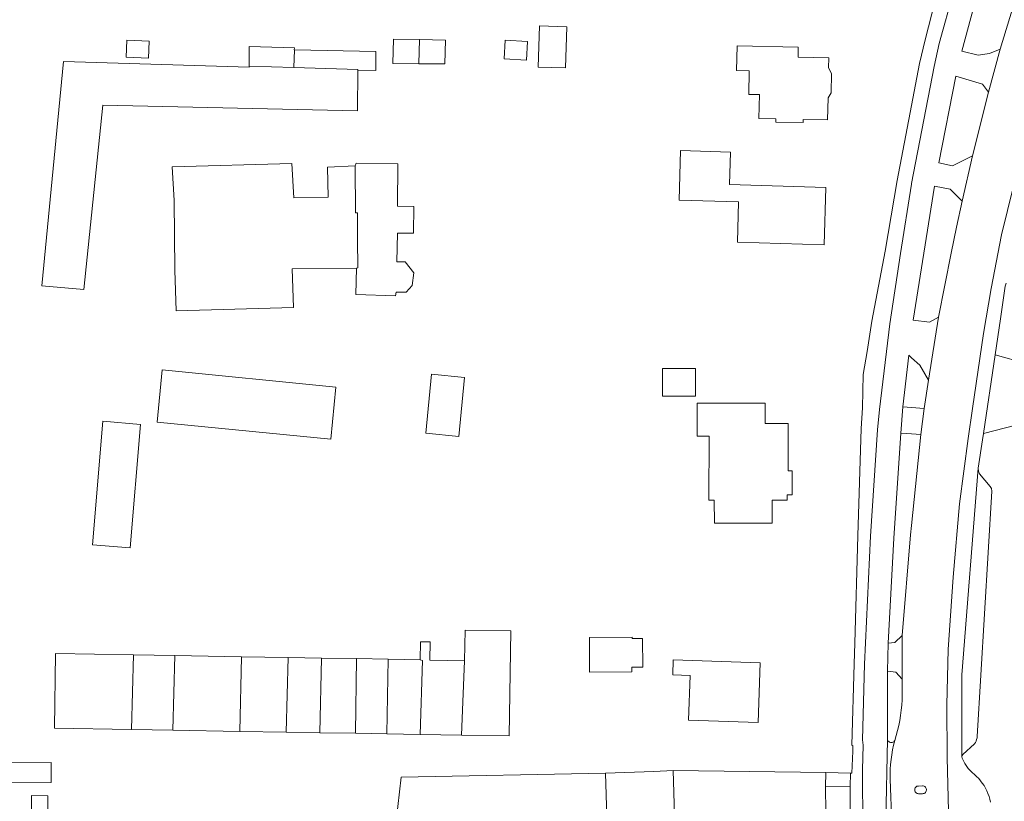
# Model space of a CAD drawing. Header units: metres. Extents: x 89888 to 94270, y 464165 to 468904.
# Tile 211 of 256: x 91880 to 92012, y 466816 to 466920. Entities that reach past the tile are written whole.
import ezdxf

# ---------------------------------------------------------------- set-up
doc = ezdxf.new("R2010")
doc.units = ezdxf.units.M
for name, color, linetype, lineweight in [('B_BEBOUWINGSGRENS_0', 251, 'CONTINUOUS', 13), ('B_TUSSENMUUR_0', 251, 'CONTINUOUS', 13), ('G_GRENS_ALGEMEEN_0', 251, 'CONTINUOUS', 13), ('V_WEGGRENS_0', 251, 'CONTINUOUS', 13)]:
    doc.layers.add(name, color=color, linetype=linetype, lineweight=lineweight)

msp = doc.modelspace()

# ---------------------------------------------------------------- linework, layer by layer
at = {"layer": 'B_BEBOUWINGSGRENS_0'}
for p, q in [((91894.75, 466917.64), (91894.65, 466915.39)), ((91948.48, 466917.48), (91945.5, 466917.66)), ((91930.42, 466914.52), (91933.92, 466914.5)), ((91979.59, 466910.36), (91979.52, 466907.14)), ((91916.91, 466886.97), (91925.53, 466887.07)), ((91940.04, 466872.42), (91935.62, 466872.86)), ((91890.16, 466849.99), (91895.21, 466849.57)), ((91901.19, 466835.11), (91895.65, 466835.2)), ((91910.14, 466834.96), (91901.19, 466835.11)), ((91916.4, 466834.86), (91910.14, 466834.96)), ((91920.84, 466834.78), (91916.4, 466834.86)), ((91925.54, 466834.71), (91920.84, 466834.78)), ((91929.82, 466834.64), (91925.54, 466834.71)), ((91934.09, 466834.56), (91929.82, 466834.64)), ((91895.37, 466825.19), (91900.92, 466825.1)), ((91900.92, 466825.1), (91909.92, 466824.95)), ((91909.92, 466824.95), (91916.12, 466824.84)), ((91916.12, 466824.84), (91920.63, 466824.77)), ((91920.63, 466824.77), (91925.43, 466824.69)), ((91925.43, 466824.69), (91929.63, 466824.62)), ((91929.63, 466824.62), (91934.11, 466824.55)), ((91934.11, 466824.55), (91939.65, 466824.45)), ((91884.62, 466818.1), (91884.6, 466820.76)), ((91884.13, 466813.38), (91884.14, 466816.32))]:
    msp.add_line(p, q, dxfattribs=at)
for points in [[(91953.78, 466919.46), (91950.09, 466919.57), (91949.92, 466914.04)], [(91949.92, 466914.04), (91953.6, 466913.93), (91953.78, 466919.46)], [(91894.65, 466915.39), (91897.65, 466915.26), (91897.75, 466917.51), (91894.75, 466917.64)], [(91934.01, 466917.74), (91930.51, 466917.81), (91930.42, 466914.52)], [(91933.92, 466914.5), (91937.41, 466914.47), (91937.5, 466917.67), (91934.01, 466917.74)], [(91945.5, 466917.66), (91945.35, 466915.14), (91948.33, 466914.96), (91948.48, 466917.48)], [(91917.24, 466916.35), (91917.17, 466916.35), (91917.22, 466916.62), (91911.16, 466916.79), (91911.15, 466914.19)], [(91925.71, 466913.65), (91928.13, 466913.61), (91928.15, 466916.14), (91917.24, 466916.35)], [(91979.52, 466907.14), (91981.81, 466907.09), (91981.8, 466906.68), (91985.47, 466906.6), (91985.48, 466907.04), (91988.73, 466906.97), (91988.8, 466909.91), (91989.21, 466910.61), (91989.27, 466913.18), (91988.87, 466913.97), (91988.9, 466915.3), (91984.78, 466915.39), (91984.81, 466916.72), (91976.61, 466916.89), (91976.54, 466913.57), (91978.23, 466913.53), (91978.16, 466910.39), (91979.59, 466910.36)], [(91911.15, 466914.19), (91911.14, 466914.02), (91886.27, 466914.78), (91883.33, 466884.72), (91888.99, 466884.2), (91891.51, 466908.94)], [(91891.51, 466908.94), (91925.67, 466908.19), (91925.71, 466913.65)], [(91969.02, 466902.85), (91968.83, 466896.2), (91976.79, 466895.96), (91976.63, 466890.55)], [(91976.63, 466890.55), (91988.26, 466890.2), (91988.48, 466897.9), (91975.57, 466898.28), (91975.7, 466902.65), (91969.02, 466902.85)], [(91925.37, 466900.79), (91921.64, 466900.64), (91921.74, 466896.6), (91917.16, 466896.5), (91916.89, 466901.12), (91900.83, 466900.68), (91901.08, 466896.17), (91901.19, 466886.79), (91901.35, 466881.36), (91917.1, 466881.8), (91916.91, 466886.97)], [(91925.53, 466887.07), (91925.48, 466883.53), (91930.77, 466883.35), (91930.87, 466883.86), (91932.22, 466883.86), (91933.03, 466884.75), (91933.23, 466886.43), (91932.06, 466887.93), (91930.94, 466887.93), (91931.07, 466891.77), (91933.2, 466891.77), (91933.22, 466895.37), (91931.04, 466895.38), (91931.11, 466901.09), (91925.52, 466901.15), (91925.37, 466900.79)], [(91971.04, 466869.89), (91971.04, 466873.6), (91966.61, 466873.6)], [(91966.61, 466873.6), (91966.61, 466869.89), (91971.04, 466869.89)], [(91922.79, 466871.11), (91899.5, 466873.42), (91898.81, 466866.42), (91922.1, 466864.12), (91922.79, 466871.11)], [(91935.62, 466872.86), (91934.84, 466864.95), (91939.26, 466864.51), (91940.04, 466872.42)], [(91980.38, 466868.97), (91971.24, 466868.98), (91971.24, 466864.53), (91972.83, 466864.53), (91972.81, 466855.97), (91973.54, 466855.97)], [(91973.54, 466855.97), (91973.58, 466852.87), (91981.31, 466852.86), (91981.32, 466855.96), (91983.32, 466855.96), (91983.32, 466856.66), (91984, 466856.66), (91984, 466859.9), (91983.43, 466859.91), (91983.44, 466866.24), (91980.38, 466866.25), (91980.38, 466868.97)], [(91895.21, 466849.57), (91896.59, 466866.13), (91891.54, 466866.55), (91890.16, 466849.99)], [(91939.65, 466824.45), (91946.04, 466824.35), (91946.26, 466838.42), (91940.12, 466838.52), (91940.05, 466834.43)], [(91940.05, 466834.43), (91935.39, 466834.51), (91935.43, 466836.95), (91934.13, 466836.97), (91934.09, 466834.56)], [(91962.54, 466837.59), (91956.78, 466837.56), (91956.81, 466832.89), (91962.5, 466832.92)], [(91962.5, 466832.92), (91962.5, 466833.56), (91963.94, 466833.57), (91963.92, 466837.42), (91962.54, 466837.42), (91962.54, 466837.59)], [(91895.65, 466835.2), (91885.2, 466835.38), (91885.03, 466825.36), (91895.37, 466825.19)], [(91979.68, 466834.16), (91968.02, 466834.54), (91967.96, 466832.51), (91970.29, 466832.43), (91970.1, 466826.46)], [(91970.1, 466826.46), (91979.42, 466826.16), (91979.68, 466834.16)], [(91884.6, 466820.76), (91879.14, 466820.72), (91879.15, 466818.06), (91884.62, 466818.1)], [(91958.95, 466819.35), (91965.43, 466819.57), (91968.01, 466819.7)], [(91977.4, 466811.4), (91979.62, 466811.47), (91979.85, 466804.42), (91980.03, 466798.64), (91967.6, 466798.24), (91967.33, 466806.34), (91966.82, 466806.33), (91959.14, 466813.54), (91958.95, 466819.35)], [(91968.01, 466819.7), (91968.22, 466813.74), (91970.05, 466812.11), (91970.07, 466811.16), (91977.4, 466811.4)], [(91884.14, 466816.32), (91881.98, 466816.33), (91881.97, 466813.39), (91884.13, 466813.38)]]:
    msp.add_lwpolyline(points, dxfattribs=at)
at = {"layer": 'B_TUSSENMUUR_0'}
for p, q in [((91933.92, 466914.5), (91934.01, 466917.74)), ((91917.16, 466914.01), (91917.24, 466916.35)), ((91911.15, 466914.19), (91917.16, 466914.01)), ((91895.65, 466835.2), (91895.37, 466825.19)), ((91901.19, 466835.11), (91900.92, 466825.1)), ((91909.92, 466824.95), (91910.14, 466834.96)), ((91916.4, 466834.86), (91916.12, 466824.84)), ((91920.84, 466834.78), (91920.63, 466824.77)), ((91925.54, 466834.71), (91925.43, 466824.69)), ((91929.82, 466834.64), (91929.63, 466824.62))]:
    msp.add_line(p, q, dxfattribs=at)
for points in [[(91925.71, 466913.65), (91925.71, 466913.74), (91917.16, 466914.01)], [(91925.53, 466887.07), (91925.73, 466887.12), (91925.7, 466890.92), (91925.68, 466894.49), (91925.42, 466894.49), (91925.37, 466900.79)], [(91934.09, 466834.56), (91934.41, 466834.46), (91934.11, 466824.55)], [(91940.05, 466834.43), (91939.83, 466828.92), (91939.65, 466824.45)]]:
    msp.add_lwpolyline(points, dxfattribs=at)
at = {"layer": 'G_GRENS_ALGEMEEN_0'}
msp.add_line((91968.01, 466819.7), (91988.51, 466819.41), dxfattribs=at)
msp.add_lwpolyline([(91930.65, 466810.95), (91931.56, 466818.8), (91958.95, 466819.35)], dxfattribs=at)
at = {"layer": 'V_WEGGRENS_0'}
for p, q in [((92010.3, 466910.68), (92011.88, 466916.44)), ((92010.3, 466910.68), (92008.16, 466902.13)), ((92006.79, 466896.06), (92008.16, 466902.13)), ((92002.28, 466872.04), (92003.6, 466880.52)), ((92009.63, 466864.92), (92011.2, 466875.45)), ((92011.2, 466875.45), (92020.66, 466872.81)), ((92002.28, 466872.04), (92001.71, 466868.24)), ((91998.56, 466864.96), (91998.83, 466868.48)), ((92001.71, 466868.24), (92001.24, 466864.76)), ((92009.63, 466864.92), (92020.19, 466867.6)), ((92001.24, 466864.76), (92000, 466852.55)), ((92009.51, 466864.05), (92009.63, 466864.92)), ((92009.51, 466864.05), (92008.94, 466860.24)), ((91996.86, 466836.8), (91996.77, 466833.04)), ((91998.74, 466831.96), (91998.74, 466837.82)), ((91996.75, 466823.84), (91996.77, 466833.04)), ((91996.75, 466823.84), (91996.54, 466812.95)), ((92006.74, 466821.54), (92006.78, 466821.35)), ((91988.44, 466817.53), (91988.51, 466819.41)), ((91988.51, 466819.41), (91991.79, 466819.36)), ((91991.79, 466819.36), (91991.77, 466817.55)), ((91991.77, 466817.55), (91988.44, 466817.53)), ((91988.44, 466817.53), (91988.51, 466814.13)), ((91991.75, 466814.11), (91991.77, 466817.55))]:
    msp.add_line(p, q, dxfattribs=at)
for points in [[(92072.17, 467039.53), (92071.38, 467037.89), (92064.34, 467023.29), (92051.54, 466996.86), (92038.54, 466970.24), (92032.91, 466957.72), (92030.92, 466953.07), (92029.04, 466947.98), (92026.32, 466940.67), (92024.51, 466935.65), (92021.54, 466926.7), (92016.95, 466911.33), (92012.05, 466891.55), (92010.66, 466884.36), (92009.66, 466878.31), (92008.15, 466868.27), (92007.58, 466864.22)], [(92012.3, 466942.48), (92011.74, 466941.15), (92007.54, 466931.03), (92003.72, 466917.22), (92003.04, 466914.13), (92000.01, 466898.42), (92000, 466898.34), (91998.51, 466889.03), (91997.09, 466879.62), (91995.69, 466868.11), (91995.45, 466865.4)], [(92010.62, 466943.21), (92009.89, 466941.56), (92009.18, 466939.91), (92008.49, 466938.24), (92007.82, 466936.57), (92007.17, 466934.89), (92006.54, 466933.2), (92005.94, 466931.51), (92005.35, 466929.8), (92004.78, 466928.09), (92004.24, 466926.38), (92003.71, 466924.66), (92003.21, 466922.93), (92002.73, 466921.19), (92002.26, 466919.45), (92001.82, 466917.7), (92001.08, 466914.53), (92000, 466908.9), (91998.07, 466898.82), (91996.45, 466889.38)], [(92011.88, 466916.44), (92010.44, 466915.85), (92008.94, 466915.65), (92006.76, 466916.2), (92010.49, 466930.12), (92013.07, 466936.59)], [(92016.11, 466935.16), (92016.05, 466934.93), (92015.81, 466934.08), (92015.59, 466933.23), (92015.4, 466932.37), (92015.22, 466931.51), (92015.06, 466930.64), (92014.93, 466929.77), (92014.81, 466928.89), (92014.72, 466928.02), (92014.51, 466925.97), (92014.14, 466923.96), (92011.88, 466916.44)], [(92008.16, 466902.13), (92005.47, 466900.8), (92003.66, 466901.21), (92005.92, 466912.85), (92009.53, 466911.75), (92010.3, 466910.68)], [(92003.6, 466880.52), (92002.41, 466879.83), (92000.21, 466880.11), (92003.08, 466898.06), (92005.16, 466897.69), (92006.79, 466896.06)], [(92006.79, 466896.06), (92006.03, 466892.57), (92005.29, 466889.08), (92003.6, 466880.52)], [(91996.45, 466889.38), (91994.65, 466879.97), (91994.06, 466875.92), (91993.51, 466872.82), (91993.43, 466868.34), (91993.26, 466865.56)], [(92011.2, 466875.45), (92011.91, 466880.26), (92012.57, 466884.68), (92012.67, 466885.06)], [(91998.83, 466868.48), (91999.61, 466875.4), (92000, 466875.05), (92001.1, 466874.08), (92002.28, 466872.04)], [(92001.71, 466868.24), (92000, 466868.38), (91998.83, 466868.48)], [(91993.26, 466865.56), (91992.8, 466851.17), (91992.37, 466836.78), (91992.28, 466834.01), (91991.97, 466823.1), (91992.11, 466823.01), (91992.1, 466822.31), (91991.98, 466819.36), (91991.79, 466819.36)], [(91995.45, 466865.4), (91994.51, 466851.12), (91993.81, 466836.83), (91993.69, 466833.95), (91993.44, 466823.8), (91993.5, 466823.08), (91993.42, 466819.78), (91993.42, 466819.36), (91993.41, 466817.58), (91993.46, 466814.11), (91994.52, 466788.31), (91994.65, 466785.89), (91995.86, 466765.45), (91996.26, 466759.27)], [(91996.86, 466836.8), (91997.62, 466850.88), (91998.56, 466864.96)], [(91998.56, 466864.96), (92000, 466864.85), (92001.24, 466864.76)], [(92007.58, 466864.22), (92006.44, 466855.49), (92005.56, 466845.63), (92004.9, 466835.95), (92004.71, 466828.51), (92004.77, 466821.44), (92005.17, 466805.26), (92005.11, 466794.85), (92005.26, 466790.32), (92006.1, 466777.95), (92008.99, 466737), (92010.57, 466709.04)], [(92006.74, 466821.54), (92006.77, 466821.72), (92006.87, 466821.86), (92008.44, 466823.27), (92008.56, 466823.45), (92008.65, 466823.65), (92008.73, 466823.85), (92008.78, 466824.07), (92008.81, 466824.28), (92010.75, 466857.18), (92010.73, 466857.51), (92010.56, 466857.79), (92009.12, 466859.48), (92008.97, 466859.85), (92008.94, 466860.24)], [(92008.94, 466860.24), (92006.76, 466832.53), (92006.74, 466821.54)], [(92000, 466852.55), (91999.87, 466851.3), (91998.74, 466837.82)], [(91998.74, 466837.82), (91997.75, 466836.88), (91996.86, 466836.8)], [(91996.77, 466833.04), (91997.87, 466832.89), (91998.74, 466831.96)], [(91998.74, 466831.96), (91998.73, 466829.16), (91998.68, 466828.47), (91998.62, 466827.78), (91998.53, 466827.09), (91998.41, 466826.41), (91998.28, 466825.73), (91998.12, 466825.05), (91997.95, 466824.39), (91997.75, 466823.72)], [(91997.75, 466823.72), (91997.68, 466823.63), (91997.6, 466823.56), (91997.49, 466823.5), (91997.38, 466823.47), (91997.27, 466823.46), (91997.16, 466823.47), (91997.05, 466823.51), (91996.95, 466823.57), (91996.87, 466823.64), (91996.8, 466823.74), (91996.75, 466823.84)], [(91997.35, 466812.54), (91997.14, 466818.55), (91997.14, 466819.21), (91997.15, 466819.86), (91997.19, 466820.51), (91997.26, 466821.16), (91997.35, 466821.81), (91997.46, 466822.45), (91997.59, 466823.09), (91997.75, 466823.72)], [(92006.78, 466821.35), (92007.14, 466820.64), (92007.59, 466819.99), (92007.84, 466819.69), (92008.12, 466819.43), (92008.43, 466819.18), (92008.72, 466818.91), (92009, 466818.62), (92009.26, 466818.32), (92009.49, 466818), (92009.72, 466817.67), (92009.92, 466817.33), (92010.1, 466816.97), (92010.25, 466816.61), (92010.39, 466816.23), (92010.5, 466815.85), (92010.59, 466815.47)], [(92001.45, 466816.59), (92001.56, 466816.6), (92001.67, 466816.63), (92001.76, 466816.68), (92001.85, 466816.76), (92001.91, 466816.85), (92001.96, 466816.95), (92001.98, 466817.06), (92001.98, 466817.17), (92001.96, 466817.28), (92001.92, 466817.38), (92001.85, 466817.47), (92001.77, 466817.54), (92001.67, 466817.59), (92001.56, 466817.63), (92001.45, 466817.64), (92000.93, 466817.62), (92000.82, 466817.61), (92000.72, 466817.58), (92000.63, 466817.52), (92000.55, 466817.45), (92000.49, 466817.36), (92000.45, 466817.26), (92000.43, 466817.15), (92000.43, 466817.04), (92000.45, 466816.94), (92000.5, 466816.84), (92000.57, 466816.76), (92000.65, 466816.68), (92000.74, 466816.63), (92000.85, 466816.6), (92000.95, 466816.59), (92001.45, 466816.59)]]:
    msp.add_lwpolyline(points, dxfattribs=at)

doc.saveas('drawing.dxf')
